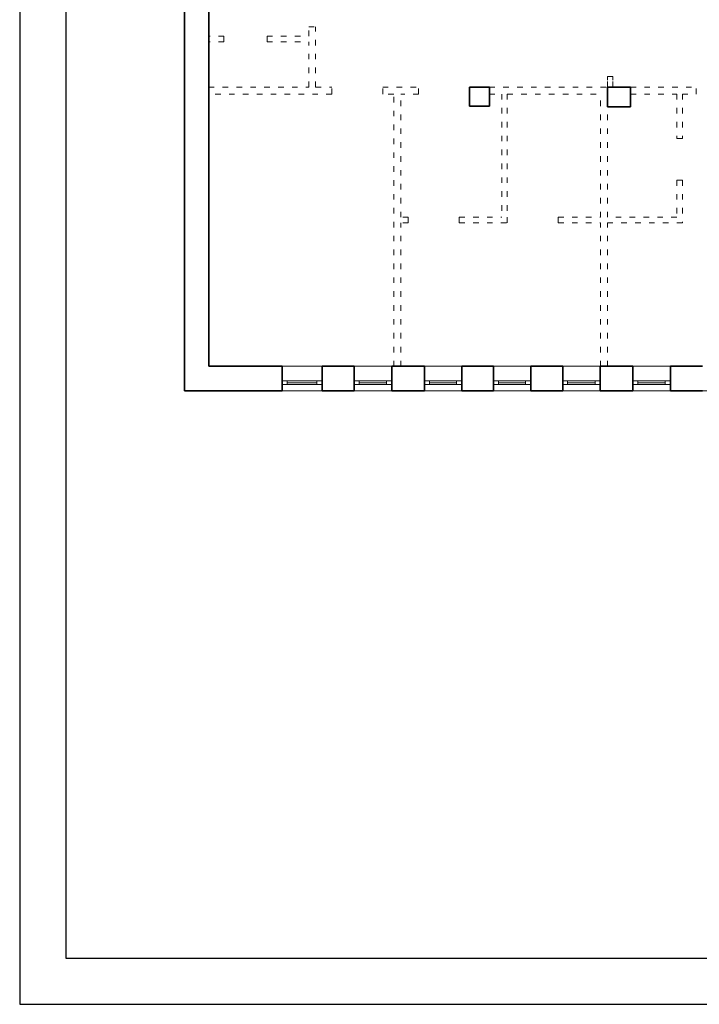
# Model space of a CAD drawing. Header units: inches. Extents: x 201967 to 338763, y -32705 to 30884.
# Tile 78 of 236: x 316578 to 318047, y -2131 to -4. Entities that reach past the tile are written whole.
import ezdxf

# ---------------------------------------------------------------- set-up
doc = ezdxf.new("R2010")
doc.units = ezdxf.units.IN
doc.header["$MEASUREMENT"] = 0
doc.linetypes.add('ACAD_ISO02W100', pattern=[15, 12, -3])
doc.linetypes.add('ACAD_ISO03W100', pattern=[30, 12, -18])
for name, color, linetype, lineweight in [('02 b ściany dziłowe cienkie', 6, 'ACAD_ISO03W100', 13), ('1_OpisPomieszczen', 120, 'Continuous', 9), ('_proj_MURY konstr', 1, 'Continuous', 20), ('_proj_SCHODY', 2, 'Continuous', 9), ('K_kreskowanie', 251, 'Continuous', 0), ('okna', 5, 'Continuous', 0)]:
    doc.layers.add(name, color=color, linetype=linetype, lineweight=lineweight)

msp = doc.modelspace()

# ---------------------------------------------------------------- linework, layer by layer
at = {"layer": '02 b ściany dziłowe cienkie'}
for p, q in [((317202.79, -39.84), (317202.79, -19.84)), ((317202.79, -19.84), (317217.79, -19.84)), ((317217.79, -149.84), (317217.79, -19.84)), ((317019.79, -39.84), (316986.79, -39.84)), ((317019.79, -39.84), (317019.79, -51.84)), ((317112.79, -39.84), (317202.79, -39.84)), ((317112.79, -51.84), (317112.79, -39.84)), ((317019.79, -51.84), (316986.79, -51.84)), ((317112.79, -51.84), (317202.79, -51.84)), ((317202.79, -149.84), (317202.79, -51.84)), ((316986.79, -149.84), (317202.79, -149.84)), ((317252.8, -164.84), (316986.79, -164.84)), ((317217.79, -149.84), (317252.8, -149.84)), ((317252.8, -164.84), (317252.8, -149.84)), ((317362.8, -149.84), (317440.24, -149.84)), ((317362.8, -164.84), (317362.8, -149.84)), ((317386.79, -164.84), (317362.8, -164.84)), ((317386.79, -752.84), (317386.79, -164.84)), ((317440.24, -164.84), (317401.79, -164.84)), ((317401.79, -430.98), (317401.79, -164.84)), ((317440.24, -164.84), (317440.24, -149.84)), ((317593.14, -149.84), (317848.14, -149.84)), ((317593.14, -164.84), (317619.87, -164.84)), ((317619.87, -164.84), (317619.87, -430.98)), ((317631.87, -164.84), (317833.14, -164.84)), ((317631.87, -164.84), (317631.87, -430.98)), ((317833.14, -430.98), (317833.14, -164.84)), ((317833.14, -430.98), (317833.14, -164.84)), ((317898.14, -149.84), (318040.14, -149.84)), ((317898.14, -164.84), (317998.19, -164.84)), ((317998.19, -164.84), (317998.19, -260.98)), ((318010.19, -164.84), (318040.14, -164.84)), ((318010.19, -164.84), (318010.19, -260.98)), ((318040.14, -164.84), (318040.14, -149.84)), ((317848.14, -430.98), (317848.14, -192.84)), ((317848.14, -430.98), (317848.14, -192.84)), ((318010.19, -260.98), (317998.19, -260.98)), ((317998.19, -350.98), (317998.19, -430.98)), ((318010.19, -350.98), (317998.19, -350.98)), ((318010.19, -350.98), (318010.19, -442.98)), ((317418.04, -430.98), (317401.79, -430.98)), ((317401.79, -752.84), (317401.79, -442.98)), ((317418.04, -442.98), (317401.79, -442.98)), ((317418.04, -442.98), (317418.04, -430.98)), ((317528.04, -442.98), (317528.04, -430.98)), ((317528.04, -430.98), (317619.87, -430.98)), ((317528.04, -442.98), (317631.87, -442.98)), ((317631.87, -442.98), (317631.87, -430.98)), ((317741.87, -442.98), (317741.87, -430.98)), ((317741.87, -430.98), (317833.14, -430.98)), ((317741.87, -442.98), (317833.14, -442.98)), ((317833.14, -752.84), (317833.14, -442.98)), ((317833.14, -752.84), (317833.14, -442.98)), ((317998.19, -430.98), (317848.14, -430.98)), ((317848.14, -752.84), (317848.14, -442.98)), ((318010.19, -442.98), (317848.14, -442.98))]:
    msp.add_line(p, q, dxfattribs=at)
at = {"layer": '1_OpisPomieszczen', "color": 252}
for p, q in [((317145.79, -752.84), (317231.79, -752.84)), ((317301.24, -752.84), (317382.24, -752.84)), ((317453.24, -752.84), (317533.74, -752.84)), ((317601.74, -752.88), (317682.74, -752.84)), ((317601.74, -752.88), (317682.74, -752.84)), ((317751.74, -752.84), (317832.74, -752.84)), ((317751.74, -752.84), (317832.74, -752.84)), ((317902.74, -752.84), (317984.24, -752.84)), ((317231.79, -805.72), (317145.79, -805.72)), ((317382.24, -805.72), (317301.24, -805.72)), ((317533.74, -805.72), (317453.24, -805.72)), ((317682.74, -805.72), (317601.74, -805.72)), ((317682.74, -805.72), (317601.74, -805.72)), ((317601.74, -805.72), (317682.74, -805.72)), ((317601.74, -805.72), (317682.74, -805.72)), ((317832.74, -805.72), (317751.74, -805.72)), ((317832.74, -805.72), (317751.74, -805.72)), ((317751.74, -805.72), (317832.74, -805.72)), ((317751.74, -805.72), (317832.74, -805.72)), ((317984.24, -805.72), (317902.74, -805.72)), ((317984.24, -805.72), (317902.74, -805.72)), ((317902.74, -805.72), (317984.24, -805.72)), ((317902.74, -805.72), (317984.24, -805.72))]:
    msp.add_line(p, q, dxfattribs=at)
at = {"layer": '_proj_MURY konstr', "color": 3, "lineweight": 35}
for p, q in [((316934.74, -805.72), (316934.74, 460.28)), ((316986.79, -280.84), (316986.79, 407.16)), ((317550.14, -190.84), (317550.14, -149.84)), ((317550.14, -149.84), (317593.14, -149.84)), ((317593.14, -190.84), (317593.14, -149.84)), ((317848.14, -192.84), (317848.14, -149.84)), ((317898.14, -149.84), (317848.14, -149.84)), ((317848.14, -175.13), (317848.14, -149.84)), ((317898.14, -192.84), (317898.14, -149.84)), ((317550.14, -190.84), (317593.14, -190.84)), ((317848.14, -192.84), (317898.14, -192.84)), ((316986.79, -752.84), (316986.79, -280.84)), ((316986.79, -752.84), (317145.79, -752.84)), ((317145.79, -752.84), (317145.79, -805.72)), ((317231.79, -752.84), (317301.24, -752.84)), ((317231.79, -752.84), (317231.79, -805.72)), ((317301.24, -752.84), (317301.24, -805.72)), ((317382.24, -752.84), (317453.24, -752.84)), ((317382.24, -752.84), (317382.24, -805.72)), ((317453.24, -752.84), (317453.24, -805.72)), ((317533.74, -752.84), (317601.74, -752.88)), ((317533.74, -752.84), (317533.74, -805.72)), ((317601.74, -752.84), (317601.74, -805.72)), ((317682.74, -752.84), (317751.74, -752.84)), ((317682.74, -752.84), (317682.74, -805.72)), ((317751.74, -752.84), (317751.74, -805.72)), ((317832.74, -752.84), (317902.74, -752.84)), ((317832.74, -752.84), (317832.74, -805.72)), ((317902.74, -752.84), (317902.74, -805.72)), ((317984.24, -752.84), (318053.24, -752.84)), ((317984.24, -752.84), (317984.24, -805.72)), ((317145.79, -805.72), (316934.74, -805.72)), ((317145.79, -805.72), (316934.74, -805.72)), ((317301.24, -805.72), (317231.79, -805.72)), ((317301.24, -805.72), (317231.79, -805.72)), ((317453.24, -805.72), (317382.24, -805.72)), ((317453.24, -805.72), (317382.24, -805.72)), ((317601.74, -805.72), (317533.74, -805.72)), ((317601.74, -805.72), (317533.74, -805.72)), ((317751.74, -805.72), (317682.74, -805.72)), ((317751.74, -805.72), (317682.74, -805.72)), ((317902.74, -805.72), (317832.74, -805.72)), ((317902.74, -805.72), (317832.74, -805.72)), ((318053.24, -805.72), (317984.24, -805.72))]:
    msp.add_line(p, q, dxfattribs=at)
at = {"layer": '_proj_SCHODY', "color": 2}
msp.add_lwpolyline([(319019.12, 1663.19), (319999.12, 1692.59), (319999.12, 960.32), (321822.97, 960.28), (322125.46, -587.02), (322125.47, -1750.11), (320936.52, -1750.12), (320936.74, -903.72), (319670.74, -903.72), (319670.75, -805.72), (316934.74, -805.72), (316934.74, 1190.28), (319019.12, 1190.28)], close=True, dxfattribs=at)
at = {"layer": 'Defpoints'}
for points in [[(316578.43, -2131.28), (324078.43, -2131.28), (324078.43, 2068.72), (316578.43, 2068.72)], [(316678.43, -2031.28), (323978.43, -2031.28), (323978.43, 1968.72), (316678.43, 1968.72)]]:
    msp.add_lwpolyline(points, close=True, dxfattribs=at)
at = {"layer": 'K_kreskowanie', "linetype": 'ACAD_ISO02W100'}
for p, q in [((317848.14, -126.62), (317860.14, -126.62)), ((317860.14, -126.62), (317848.14, -126.62)), ((317848.14, -149.84), (317848.14, -126.62)), ((317860.14, -149.84), (317860.14, -126.62))]:
    msp.add_line(p, q, dxfattribs=at)
at = {"layer": 'okna'}
for p, q in [((317156.16, -784.61), (317156.16, -792.61)), ((317220.42, -784.61), (317220.42, -792.61)), ((317311.61, -784.61), (317311.61, -792.61)), ((317370.87, -784.61), (317370.87, -792.61)), ((317463.61, -784.61), (317463.61, -792.61)), ((317522.37, -784.61), (317522.37, -792.61)), ((317613.11, -784.64), (317613.11, -792.64)), ((317671.37, -784.64), (317671.37, -792.64)), ((317762.11, -784.66), (317762.11, -792.66)), ((317821.37, -784.66), (317821.37, -792.66)), ((317914.11, -784.67), (317914.11, -792.67)), ((317972.87, -784.67), (317972.87, -792.67)), ((317156.16, -788.61), (317220.42, -788.61)), ((317311.61, -788.61), (317370.87, -788.61)), ((317463.61, -788.61), (317522.37, -788.61)), ((317613.11, -788.64), (317671.37, -788.64)), ((317762.11, -788.66), (317821.42, -788.66)), ((317914.11, -788.67), (317972.87, -788.67))]:
    msp.add_line(p, q, dxfattribs=at)
for points in [[(317145.79, -792.61), (317231.79, -792.61), (317231.79, -784.61), (317145.79, -784.61)], [(317301.24, -792.61), (317382.24, -792.61), (317382.24, -784.61), (317301.24, -784.61)], [(317453.24, -792.61), (317533.74, -792.61), (317533.74, -784.61), (317453.24, -784.61)], [(317601.74, -792.64), (317682.74, -792.64), (317682.74, -784.64), (317601.74, -784.64)], [(317751.74, -792.66), (317832.74, -792.66), (317832.74, -784.66), (317751.74, -784.66)], [(317902.74, -792.67), (317984.24, -792.67), (317984.24, -784.67), (317902.74, -784.67)]]:
    msp.add_lwpolyline(points, close=True, dxfattribs=at)

doc.saveas('drawing.dxf')
